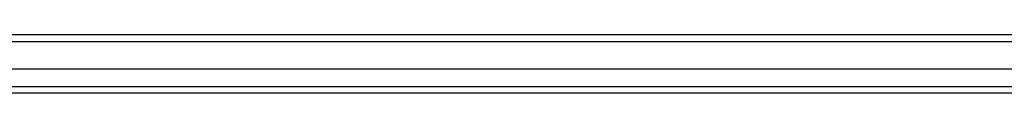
# Model space of a CAD drawing. Header units: inches. Extents: x 23 to 609, y 66 to 286.
# Tile 38 of 178: x 238.202 to 252.875, y 198.453 to 199.319. Entities that reach past the tile are written whole.
import ezdxf

# ---------------------------------------------------------------- set-up
doc = ezdxf.new("R2010")
doc.units = ezdxf.units.IN
doc.header["$MEASUREMENT"] = 0
doc.layers.add('Visible Edges(ANSI)', color=7, linetype='Continuous', lineweight=25)
doc.layers.add('Visible Tangent Edges(ANSI)', color=7, linetype='Continuous', lineweight=25)

msp = doc.modelspace()

# ---------------------------------------------------------------- linework, layer by layer
at = {"layer": 'Visible Edges(ANSI)'}
for p, q in [((267.961, 199.319), (208.159, 199.319)), ((267.352, 198.807), (208.769, 198.807)), ((267.163, 198.453), (208.957, 198.453))]:
    msp.add_line(p, q, dxfattribs=at)
at = {"layer": 'Visible Tangent Edges(ANSI)'}
for p, q in [((208.159, 199.22), (267.961, 199.22)), ((208.827, 198.552), (267.293, 198.552))]:
    msp.add_line(p, q, dxfattribs=at)

doc.saveas('drawing.dxf')
